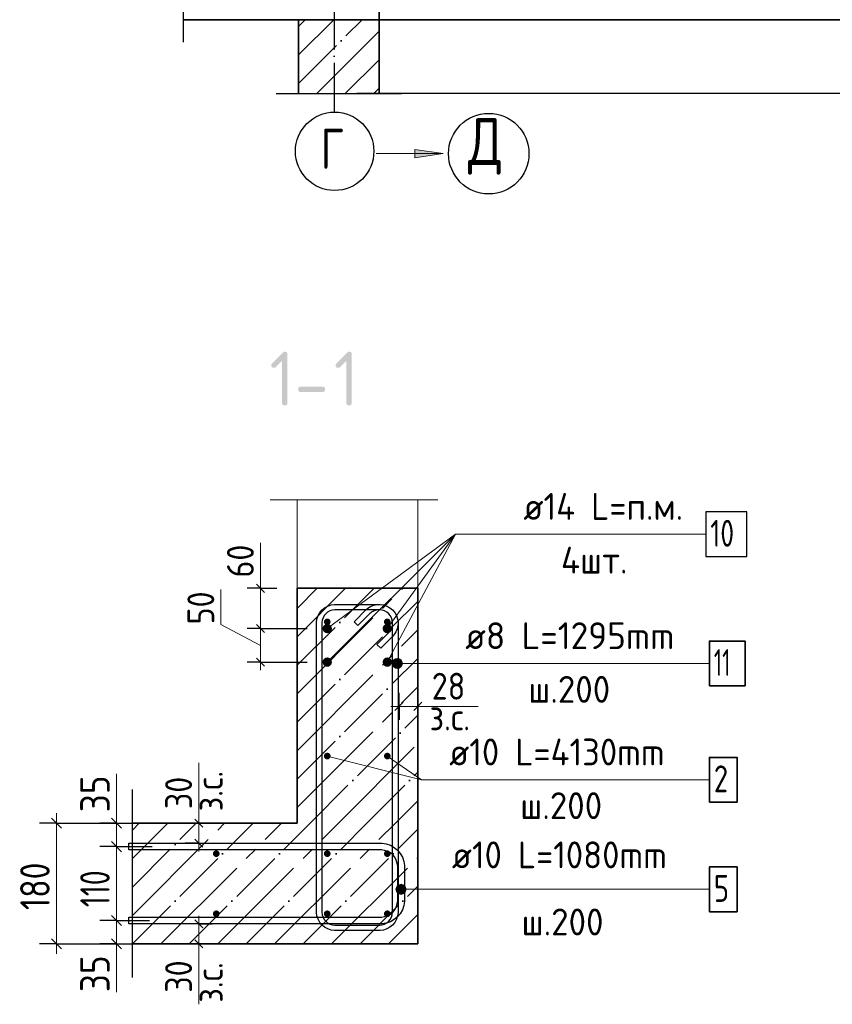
# Model space of a CAD drawing. Header units: millimetres. Extents: x -49773 to 2322955, y -3321 to 58485.
# Tile 251 of 256: x 1030308 to 1036367, y 32281 to 39618. Entities that reach past the tile are written whole.
import ezdxf

# ---------------------------------------------------------------- set-up
doc = ezdxf.new("R2010")
doc.units = ezdxf.units.MM
doc.linetypes.add('______11', pattern=[500, 400, -50, 0, -50])
doc.linetypes.add('______5', pattern=[1100, 800, -100, 100, -100])
for name, color, linetype, lineweight in [('Standard', 7, 'Continuous', 25), ('Арм.стержн. Арматура края', 96, 'Continuous', 35), ('Арм.стержн. вертикальными 1', 22, 'Continuous', 35), ('Арм.стержн. Доп. арматура', 180, 'Continuous', 35), ('Арм.стержн. Хомут', 240, 'Continuous', 35), ('Перекрытие_ общее', 7, 'Continuous', 35), ('Размерная линия_ общее', 7, 'Continuous', 13), ('Размерная линия_ общее_1', 7, 'Continuous', 13), ('Стена_ общее', 7, 'Continuous', 35)]:
    doc.layers.add(name, color=color, linetype=linetype, lineweight=lineweight)
doc.layers.add('Осевая линия_ общее', color=7, linetype='______5', lineweight=13, true_color=0xa0a0a0)
doc.styles.add('ISOCPEUR', font='txt')

msp = doc.modelspace()

# ---------------------------------------------------------------- hatches: boundary and pattern name
at = {"layer": 'Standard', "linetype": 'Continuous', "lineweight": 13, "transparency": 33554687}
msp.add_hatch(color=7, dxfattribs=at).paths.add_polyline_path([(1033255.4, 38589.8), (1033465.4, 38619.8), (1033255.4, 38649.8)])
at = {"layer": 'Standard', "linetype": 'Continuous', "lineweight": 35, "transparency": 33554687}
for points in [[(1032264.4, 37075.5), (1032218.4, 37029.4), (1032216.9, 37028), (1032215.4, 37026.9), (1032213.8, 37025.8), (1032212, 37025.1), (1032210.3, 37024.4), (1032208.4, 37024), (1032206.5, 37023.7), (1032204.5, 37023.7), (1032202, 37023.7), (1032199.8, 37024), (1032197.6, 37024.3), (1032195.7, 37024.9), (1032193.8, 37025.5), (1032192.3, 37026.5), (1032190.7, 37027.4), (1032189.5, 37028.7), (1032188.2, 37029.9), (1032187.3, 37031.5), (1032186.3, 37033), (1032185.7, 37034.9), (1032185.1, 37036.8), (1032184.8, 37039), (1032184.5, 37041.2), (1032184.5, 37043.7), (1032184.5, 37045.7), (1032184.8, 37047.6), (1032185.2, 37049.5), (1032185.9, 37051.2), (1032186.6, 37053), (1032187.7, 37054.6), (1032188.8, 37056.2), (1032190.2, 37057.6), (1032268.4, 37135.8), (1032270.4, 37137.7), (1032272.3, 37139.2), (1032274.3, 37140.7), (1032276.4, 37141.7), (1032278.4, 37142.7), (1032280.4, 37143.2), (1032282.4, 37143.6), (1032284.5, 37143.6), (1032287, 37143.6), (1032289.2, 37143.3), (1032291.4, 37143), (1032293.2, 37142.4), (1032295.1, 37141.8), (1032296.7, 37140.8), (1032298.2, 37139.9), (1032299.5, 37138.6), (1032300.7, 37137.4), (1032301.7, 37135.8), (1032302.6, 37134.3), (1032303.3, 37132.4), (1032303.9, 37130.5), (1032304.2, 37128.3), (1032304.5, 37126.1), (1032304.5, 37123.6), (1032304.5, 36763.6), (1032304.5, 36761.2), (1032304.2, 36759), (1032303.9, 36756.8), (1032303.3, 36754.9), (1032302.6, 36753), (1032301.7, 36751.5), (1032300.7, 36749.9), (1032299.5, 36748.7), (1032298.2, 36747.4), (1032296.7, 36746.5), (1032295.1, 36745.5), (1032293.2, 36744.9), (1032291.4, 36744.3), (1032289.2, 36744), (1032287, 36743.6), (1032284.5, 36743.6), (1032282, 36743.6), (1032279.8, 36744), (1032277.6, 36744.3), (1032275.7, 36744.9), (1032273.8, 36745.5), (1032272.3, 36746.5), (1032270.7, 36747.4), (1032269.4, 36748.7), (1032268.2, 36749.9), (1032267.2, 36751.5), (1032266.3, 36753), (1032265.7, 36754.9), (1032265.1, 36756.8), (1032264.7, 36759), (1032264.4, 36761.2), (1032264.4, 36763.6)], [(1032744.2, 37075.5), (1032698.2, 37029.4), (1032696.7, 37028), (1032695.1, 37026.9), (1032693.5, 37025.8), (1032691.8, 37025.1), (1032690.1, 37024.4), (1032688.2, 37024), (1032686.3, 37023.7), (1032684.2, 37023.7), (1032681.7, 37023.7), (1032679.6, 37024), (1032677.4, 37024.3), (1032675.5, 37024.9), (1032673.6, 37025.5), (1032672, 37026.5), (1032670.5, 37027.4), (1032669.2, 37028.7), (1032668, 37029.9), (1032667.1, 37031.5), (1032666.1, 37033), (1032665.5, 37034.9), (1032664.9, 37036.8), (1032664.5, 37039), (1032664.2, 37041.2), (1032664.2, 37043.7), (1032664.2, 37045.7), (1032664.6, 37047.6), (1032665, 37049.5), (1032665.7, 37051.2), (1032666.4, 37053), (1032667.5, 37054.6), (1032668.6, 37056.2), (1032670, 37057.6), (1032748.2, 37135.8), (1032750.1, 37137.7), (1032752.1, 37139.2), (1032754.1, 37140.7), (1032756.1, 37141.7), (1032758.1, 37142.7), (1032760.2, 37143.2), (1032762.2, 37143.6), (1032764.2, 37143.6), (1032766.8, 37143.6), (1032768.9, 37143.3), (1032771.1, 37143), (1032773, 37142.4), (1032774.9, 37141.8), (1032776.5, 37140.8), (1032778, 37139.9), (1032779.3, 37138.6), (1032780.5, 37137.4), (1032781.5, 37135.8), (1032782.4, 37134.3), (1032783, 37132.4), (1032783.7, 37130.5), (1032784, 37128.3), (1032784.3, 37126.1), (1032784.3, 37123.6), (1032784.3, 36763.6), (1032784.3, 36761.2), (1032784, 36759), (1032783.7, 36756.8), (1032783, 36754.9), (1032782.4, 36753), (1032781.5, 36751.5), (1032780.5, 36749.9), (1032779.3, 36748.7), (1032778, 36747.4), (1032776.5, 36746.5), (1032774.9, 36745.5), (1032773, 36744.9), (1032771.1, 36744.3), (1032768.9, 36744), (1032766.8, 36743.6), (1032764.2, 36743.6), (1032761.7, 36743.6), (1032759.6, 36744), (1032757.4, 36744.3), (1032755.5, 36744.9), (1032753.6, 36745.5), (1032752, 36746.5), (1032750.5, 36747.4), (1032749.2, 36748.7), (1032748, 36749.9), (1032747, 36751.5), (1032746.1, 36753), (1032745.5, 36754.9), (1032744.8, 36756.8), (1032744.5, 36759), (1032744.2, 36761.2), (1032744.2, 36763.6)], [(1032564.5, 36843.5), (1032404.6, 36843.5), (1032402.1, 36843.5), (1032399.9, 36843.8), (1032397.7, 36844.1), (1032395.8, 36844.7), (1032393.9, 36845.3), (1032392.4, 36846.3), (1032390.8, 36847.2), (1032389.6, 36848.5), (1032388.3, 36849.7), (1032387.4, 36851.3), (1032386.4, 36852.9), (1032385.8, 36854.7), (1032385.2, 36856.6), (1032384.9, 36858.8), (1032384.6, 36861), (1032384.6, 36863.5), (1032384.6, 36866), (1032384.9, 36868.2), (1032385.2, 36870.4), (1032385.8, 36872.3), (1032386.4, 36874.1), (1032387.4, 36875.7), (1032388.3, 36877.3), (1032389.6, 36878.5), (1032390.8, 36879.8), (1032392.4, 36880.7), (1032393.9, 36881.7), (1032395.8, 36882.3), (1032397.7, 36882.9), (1032399.9, 36883.2), (1032402.1, 36883.5), (1032404.6, 36883.5), (1032564.5, 36883.5), (1032567, 36883.5), (1032569.2, 36883.2), (1032571.4, 36882.9), (1032573.3, 36882.3), (1032575.1, 36881.7), (1032576.7, 36880.7), (1032578.3, 36879.8), (1032579.5, 36878.5), (1032580.8, 36877.3), (1032581.7, 36875.7), (1032582.6, 36874.1), (1032583.2, 36872.3), (1032583.9, 36870.4), (1032584.2, 36868.2), (1032584.5, 36866), (1032584.5, 36863.5), (1032584.5, 36861), (1032584.2, 36858.8), (1032583.9, 36856.6), (1032583.2, 36854.7), (1032582.6, 36852.9), (1032581.7, 36851.3), (1032580.8, 36849.7), (1032579.5, 36848.5), (1032578.3, 36847.2), (1032576.7, 36846.3), (1032575.1, 36845.3), (1032573.3, 36844.7), (1032571.4, 36844.1), (1032569.2, 36843.8), (1032567, 36843.5)]]:
    msp.add_hatch(color=7, dxfattribs=at).paths.add_polyline_path(points, flags=16)
at = {"layer": 'Арм.стержн. Арматура края', "linetype": 'Continuous', "lineweight": 13, "transparency": 33554687}
for points in [[(1033132.5, 33105.2), (1033132.5, 33169.7), (1033119, 33156.2)], [(1033151.3, 33100), (1033151.3, 33175), (1033132.5, 33169.7)], [(1033151.3, 33100), (1033132.5, 33169.7), (1033132.5, 33105.2)], [(1033170, 33105.2), (1033170, 33169.7), (1033151.3, 33175)], [(1033170, 33105.2), (1033151.3, 33175), (1033151.3, 33100)], [(1033183.5, 33118.7), (1033183.5, 33156.2), (1033170, 33169.7)], [(1033183.5, 33118.7), (1033170, 33169.7), (1033170, 33105.2)], [(1033119, 33118.7), (1033119, 33156.2), (1033113.8, 33137.5)], [(1033132.5, 33105.2), (1033119, 33156.2), (1033119, 33118.7)], [(1033183.5, 33156.2), (1033183.5, 33118.7), (1033188.8, 33137.5)]]:
    msp.add_hatch(color=7, dxfattribs=at).paths.add_polyline_path(points)
at = {"layer": 'Арм.стержн. вертикальными 1', "linetype": 'Continuous', "lineweight": 50, "transparency": 33554687}
for points in [[(1032626.3, 35130.5), (1032624.4, 35140.1), (1032619, 35148.2), (1032610.9, 35153.6), (1032601.3, 35155.5), (1032591.7, 35153.6), (1032583.6, 35148.2), (1032578.2, 35140.1), (1032576.3, 35130.5), (1032578.2, 35120.9), (1032583.6, 35112.8), (1032591.7, 35107.4), (1032601.3, 35105.5), (1032610.9, 35107.4), (1032619, 35112.8), (1032624.4, 35120.9)], [(1033073.9, 35130.5), (1033072, 35140.1), (1033066.6, 35148.2), (1033058.5, 35153.6), (1033048.9, 35155.5), (1033039.4, 35153.6), (1033031.3, 35148.2), (1033025.9, 35140.1), (1033023.9, 35130.5), (1033025.9, 35120.9), (1033031.3, 35112.8), (1033039.4, 35107.4), (1033048.9, 35105.5), (1033058.5, 35107.4), (1033066.6, 35112.8), (1033072, 35120.9)], [(1032626.3, 34130.5), (1032624.4, 34140.1), (1032619, 34148.2), (1032610.9, 34153.6), (1032601.3, 34155.5), (1032591.7, 34153.6), (1032583.6, 34148.2), (1032578.2, 34140.1), (1032576.3, 34130.5), (1032578.2, 34120.9), (1032583.6, 34112.8), (1032591.7, 34107.4), (1032601.3, 34105.5), (1032610.9, 34107.4), (1032619, 34112.8), (1032624.4, 34120.9)], [(1033073.9, 34130.5), (1033072, 34140.1), (1033066.6, 34148.2), (1033058.5, 34153.6), (1033048.9, 34155.5), (1033039.4, 34153.6), (1033031.3, 34148.2), (1033025.9, 34140.1), (1033023.9, 34130.5), (1033025.9, 34120.9), (1033031.3, 34112.8), (1033039.4, 34107.4), (1033048.9, 34105.5), (1033058.5, 34107.4), (1033066.6, 34112.8), (1033072, 34120.9)], [(1031798.8, 33403), (1031796.9, 33412.6), (1031791.5, 33420.7), (1031783.4, 33426.1), (1031773.8, 33428), (1031764.2, 33426.1), (1031756.1, 33420.7), (1031750.7, 33412.6), (1031748.8, 33403), (1031750.7, 33393.5), (1031756.1, 33385.4), (1031764.2, 33379.9), (1031773.8, 33378), (1031783.4, 33379.9), (1031791.5, 33385.4), (1031796.9, 33393.5)], [(1032626.3, 33403), (1032624.4, 33412.6), (1032619, 33420.7), (1032610.9, 33426.1), (1032601.3, 33428), (1032591.7, 33426.1), (1032583.6, 33420.7), (1032578.2, 33412.6), (1032576.3, 33403), (1032578.2, 33393.5), (1032583.6, 33385.4), (1032591.7, 33379.9), (1032601.3, 33378), (1032610.9, 33379.9), (1032619, 33385.4), (1032624.4, 33393.5)], [(1033073.9, 33403), (1033072, 33412.6), (1033066.6, 33420.7), (1033058.5, 33426.1), (1033048.9, 33428), (1033039.4, 33426.1), (1033031.3, 33420.7), (1033025.9, 33412.6), (1033023.9, 33403), (1033025.9, 33393.5), (1033031.3, 33385.4), (1033039.4, 33379.9), (1033048.9, 33378), (1033058.5, 33379.9), (1033066.6, 33385.4), (1033072, 33393.5)], [(1031798.8, 32955.4), (1031796.9, 32964.9), (1031791.5, 32973.1), (1031783.4, 32978.5), (1031773.8, 32980.4), (1031764.2, 32978.5), (1031756.1, 32973.1), (1031750.7, 32964.9), (1031748.8, 32955.4), (1031750.7, 32945.8), (1031756.1, 32937.7), (1031764.2, 32932.3), (1031773.8, 32930.4), (1031783.4, 32932.3), (1031791.5, 32937.7), (1031796.9, 32945.8)], [(1032626.3, 32955.4), (1032624.4, 32964.9), (1032619, 32973.1), (1032610.9, 32978.5), (1032601.3, 32980.4), (1032591.7, 32978.5), (1032583.6, 32973.1), (1032578.2, 32964.9), (1032576.3, 32955.4), (1032578.2, 32945.8), (1032583.6, 32937.7), (1032591.7, 32932.3), (1032601.3, 32930.4), (1032610.9, 32932.3), (1032619, 32937.7), (1032624.4, 32945.8)], [(1033073.9, 32955.4), (1033072, 32964.9), (1033066.6, 32973.1), (1033058.5, 32978.5), (1033048.9, 32980.4), (1033039.4, 32978.5), (1033031.3, 32973.1), (1033025.9, 32964.9), (1033023.9, 32955.4), (1033025.9, 32945.8), (1033031.3, 32937.7), (1033039.4, 32932.3), (1033048.9, 32930.4), (1033058.5, 32932.3), (1033066.6, 32937.7), (1033072, 32945.8)]]:
    msp.add_hatch(color=4, dxfattribs=at).paths.add_polyline_path(points)
at = {"layer": 'Арм.стержн. Доп. арматура', "linetype": 'Continuous', "lineweight": 50, "transparency": 33554687}
for points in [[(1032636.3, 35080.5), (1032633.6, 35093.9), (1032626, 35105.3), (1032614.7, 35112.9), (1032601.3, 35115.5), (1032587.9, 35112.9), (1032576.5, 35105.3), (1032569, 35093.9), (1032566.3, 35080.5), (1032569, 35067.1), (1032576.5, 35055.8), (1032587.9, 35048.2), (1032601.3, 35045.5), (1032614.7, 35048.2), (1032626, 35055.8), (1032633.6, 35067.1)], [(1033083.9, 35080.5), (1033081.3, 35093.9), (1033073.7, 35105.3), (1033062.3, 35112.9), (1033048.9, 35115.5), (1033035.6, 35112.9), (1033024.2, 35105.3), (1033016.6, 35093.9), (1033013.9, 35080.5), (1033016.6, 35067.1), (1033024.2, 35055.8), (1033035.6, 35048.2), (1033048.9, 35045.5), (1033062.3, 35048.2), (1033073.7, 35055.8), (1033081.3, 35067.1)], [(1032636.3, 34830.5), (1032633.6, 34843.9), (1032626, 34855.3), (1032614.7, 34862.8), (1032601.3, 34865.5), (1032587.9, 34862.8), (1032576.5, 34855.3), (1032569, 34843.9), (1032566.3, 34830.5), (1032569, 34817.1), (1032576.5, 34805.8), (1032587.9, 34798.2), (1032601.3, 34795.5), (1032614.7, 34798.2), (1032626, 34805.8), (1032633.6, 34817.1)], [(1033083.9, 34830.5), (1033081.3, 34843.9), (1033073.7, 34855.3), (1033062.3, 34862.8), (1033048.9, 34865.5), (1033035.6, 34862.8), (1033024.2, 34855.3), (1033016.6, 34843.9), (1033013.9, 34830.5), (1033016.6, 34817.1), (1033024.2, 34805.8), (1033035.6, 34798.2), (1033048.9, 34795.5), (1033062.3, 34798.2), (1033073.7, 34805.8), (1033081.3, 34817.1)]]:
    msp.add_hatch(color=7, dxfattribs=at).paths.add_polyline_path(points)
at = {"layer": 'Арм.стержн. Хомут', "linetype": 'Continuous', "lineweight": 13, "transparency": 33554687}
for points in [[(1033104.9, 34853), (1033123.6, 34783.3), (1033123.6, 34858.3)], [(1033123.6, 34858.3), (1033123.6, 34783.3), (1033142.4, 34788.5)], [(1033123.6, 34858.3), (1033142.4, 34788.5), (1033142.4, 34853)], [(1033091.4, 34802), (1033091.4, 34839.5), (1033086.1, 34820.8)], [(1033091.4, 34839.5), (1033104.9, 34788.5), (1033104.9, 34853)], [(1033091.4, 34839.5), (1033091.4, 34802), (1033104.9, 34788.5)], [(1033104.9, 34853), (1033104.9, 34788.5), (1033123.6, 34783.3)], [(1033142.4, 34853), (1033142.4, 34788.5), (1033155.9, 34802)], [(1033142.4, 34853), (1033155.9, 34802), (1033155.9, 34839.5)], [(1033155.9, 34839.5), (1033155.9, 34802), (1033161.1, 34820.8)]]:
    msp.add_hatch(color=7, dxfattribs=at).paths.add_polyline_path(points)

# ---------------------------------------------------------------- linework, layer by layer
at = {"layer": 'Standard', "color": 7, "linetype": 'Continuous', "lineweight": 25, "transparency": 33554687}
for p, q in [((1031526.2, 40384.7), (1031526.2, 39451.4)), ((1032220.6, 39067.3), (1033154, 39067.3)), ((1038487.3, 39067.3), (1032820.6, 39067.3)), ((1031147.9, 32480.5), (1031147.9, 33880.5))]:
    msp.add_line(p, q, dxfattribs=at)
at = {"layer": 'Standard', "color": 7, "linetype": 'Continuous', "lineweight": 35, "transparency": 33554687}
for p, q in [((1032987.3, 39618), (1032987.3, 40218)), ((1031526.2, 39618), (1032387.3, 39618)), ((1032387.3, 39618), (1032387.3, 39067.3)), ((1032987.3, 39067.3), (1032987.3, 39618)), ((1032376.3, 35380.5), (1032376.3, 33630.5)), ((1033276.3, 35380.5), (1032376.3, 35380.5)), ((1033276.3, 33630.5), (1033276.3, 35380.5)), ((1032376.3, 33630.5), (1031147.9, 33630.5)), ((1033276.3, 32730.5), (1033276.3, 33630.5)), ((1031147.9, 32730.5), (1033276.3, 32730.5))]:
    msp.add_line(p, q, dxfattribs=at)
at = {"layer": 'Standard', "color": 253, "linetype": '______11', "lineweight": 35, "true_color": 0xababab, "transparency": 33554687}
for p, q in [((1032387.3, 39567.8), (1032437.6, 39618)), ((1032387.3, 39143.5), (1032861.9, 39618)), ((1032735.4, 39067.3), (1032987.3, 39319.2)), ((1032376.3, 34806.9), (1032949.9, 35380.5)), ((1032376.3, 35231.2), (1032525.6, 35380.5)), ((1032376.3, 34382.7), (1033276.3, 35282.7)), ((1032376.3, 33958.4), (1033276.3, 34858.4)), ((1032472.7, 33630.5), (1033276.3, 34434.1)), ((1032896.9, 33630.5), (1033276.3, 34009.9)), ((1031147.9, 33578.5), (1031199.9, 33630.5)), ((1031147.9, 33154.2), (1031624.1, 33630.5)), ((1031148.4, 32730.5), (1032048.4, 33630.5)), ((1031572.7, 32730.5), (1032472.7, 33630.5)), ((1031996.9, 32730.5), (1032896.9, 33630.5)), ((1032421.2, 32730.5), (1033276.3, 33585.6)), ((1032845.5, 32730.5), (1033276.3, 33161.3)), ((1033269.7, 32730.5), (1033276.3, 32737.1))]:
    msp.add_line(p, q, dxfattribs=at)
at = {"layer": 'Standard', "color": 253, "linetype": '______5', "lineweight": 35, "true_color": 0xababab, "transparency": 33554687}
for p, q in [((1032387.3, 39355.6), (1032649.7, 39618)), ((1032523.2, 39067.3), (1032987.3, 39531.4)), ((1032947.5, 39067.3), (1032987.3, 39107.1)), ((1032376.3, 34594.8), (1033162, 35380.5)), ((1032376.3, 35019.1), (1032737.7, 35380.5)), ((1032376.3, 34170.5), (1033276.3, 35070.5)), ((1032376.3, 33746.3), (1033276.3, 34646.3)), ((1032684.8, 33630.5), (1033276.3, 34222)), ((1033109.1, 33630.5), (1033276.3, 33797.7)), ((1031147.9, 33366.4), (1031412, 33630.5)), ((1031147.9, 32942.1), (1031836.3, 33630.5)), ((1031360.5, 32730.5), (1032260.5, 33630.5)), ((1031784.8, 32730.5), (1032684.8, 33630.5)), ((1032209.1, 32730.5), (1033109, 33630.5)), ((1032633.3, 32730.5), (1033276.3, 33373.5)), ((1033057.6, 32730.5), (1033276.3, 32949.2))]:
    msp.add_line(p, q, dxfattribs=at)
at = {"layer": 'Standard', "color": 7, "linetype": 'Continuous', "lineweight": 13, "transparency": 33554687}
for p, q in [((1032965.4, 38619.8), (1033465.4, 38619.8)), ((1033255.4, 38619.8), (1033240.4, 38619.8)), ((1033465.4, 38619.8), (1033255.4, 38649.8)), ((1033255.4, 38649.8), (1033255.4, 38589.8)), ((1033255.4, 38589.8), (1033465.4, 38619.8)), ((1033465.4, 38619.8), (1033465.4, 38619.8)), ((1033465.4, 38619.8), (1033465.4, 38619.8)), ((1033465.4, 38619.8), (1033465.4, 38619.8)), ((1032176.3, 36039.2), (1033426.3, 36039.2)), ((1033276.3, 34500.9), (1033726.3, 34500.9)), ((1032601.3, 34130.5), (1033303.6, 33954.1)), ((1031642.9, 33630.5), (1031642.9, 34080.5)), ((1031642.9, 32730.5), (1031642.9, 32280.5))]:
    msp.add_line(p, q, dxfattribs=at)
msp.add_lwpolyline([(1032376.3, 35380.5), (1033276.3, 35380.5), (1033276.3, 36039.2), (1032376.3, 36039.2), (1032376.3, 35380.5)], dxfattribs=at)
at = {"layer": 'Standard', "color": 7, "linetype": 'Continuous', "lineweight": 25, "transparency": 33554687}
msp.add_circle((1033805.4, 38619.8), 300, dxfattribs=at)
at = {"layer": 'Арм.стержн. Арматура края', "color": 7, "linetype": 'Continuous', "lineweight": 13, "transparency": 33554687}
for p, q in [((1033151.3, 33175), (1033151.3, 33175)), ((1033113.8, 33137.5), (1033113.8, 33137.5)), ((1033430.3, 33137.5), (1033151.3, 33137.5)), ((1033151.3, 33100), (1033151.3, 33100)), ((1033188.8, 33137.5), (1033188.8, 33137.5)), ((1033430.3, 33137.5), (1035450.3, 33137.5))]:
    msp.add_line(p, q, dxfattribs=at)
at = {"layer": 'Арм.стержн. Арматура края', "color": 4, "linetype": 'Continuous', "lineweight": 25, "transparency": 33554687}
msp.add_lwpolyline([(1031122.9, 32930.5), (1033006.1, 32930.5), (1033028.7, 32933.7), (1033051.6, 32941.2), (1033072.5, 32952.9), (1033089.6, 32967.2), (1033103.9, 32984.3), (1033115.6, 33005.2), (1033123.1, 33028.1), (1033126.3, 33050.7), (1033126.3, 33310.3), (1033123.1, 33332.9), (1033115.6, 33355.8), (1033103.9, 33376.8), (1033089.6, 33393.8), (1033072.5, 33408.1), (1033051.6, 33419.8), (1033028.7, 33427.4), (1033006.1, 33430.5), (1031122.9, 33430.5), (1031122.9, 33480.5), (1033009.6, 33480.5), (1033040.1, 33476.3), (1033071.8, 33465.8), (1033101, 33449.4), (1033125.1, 33429.3), (1033145.2, 33405.3), (1033161.6, 33376), (1033172, 33344.3), (1033176.3, 33313.8), (1033176.3, 33047.2), (1033172, 33016.7), (1033161.6, 32985), (1033145.2, 32955.8), (1033125.1, 32931.7), (1033101, 32911.6), (1033071.8, 32895.2), (1033040.1, 32884.8), (1033009.6, 32880.5), (1031122.9, 32880.5), (1031122.9, 32930.5)], dxfattribs=at)
at = {"layer": 'Арм.стержн. Арматура края', "color": 7, "linetype": 'Continuous', "lineweight": 35, "transparency": 33554687}
msp.add_lwpolyline([(1035450.3, 32970.8), (1035657, 32970.8), (1035657, 33304.1), (1035450.3, 33304.1), (1035450.3, 32970.8)], dxfattribs=at)
at = {"layer": 'Арм.стержн. Арматура края', "color": 7, "linetype": 'Continuous', "lineweight": 13, "transparency": 33554687}
msp.add_circle((1033151.3, 33137.5), 37.5, dxfattribs=at)
at = {"layer": 'Арм.стержн. вертикальными 1', "color": 7, "linetype": 'Continuous', "lineweight": 13, "transparency": 33554687}
for q in [(1033048.9, 34130.5), (1035450.3, 33954.1)]:
    msp.add_line((1033303.6, 33954.1), q, dxfattribs=at)
at = {"layer": 'Арм.стержн. вертикальными 1', "color": 7, "linetype": 'Continuous', "lineweight": 35, "transparency": 33554687}
msp.add_lwpolyline([(1035450.3, 33787.5), (1035657, 33787.5), (1035657, 34120.8), (1035450.3, 34120.8), (1035450.3, 33787.5)], dxfattribs=at)
at = {"layer": 'Арм.стержн. Доп. арматура', "color": 7, "linetype": 'Continuous', "lineweight": 13, "transparency": 33554687}
for q in [(1032601.3, 35080.5), (1032601.3, 34830.5), (1033048.9, 35080.5), (1033048.9, 34830.5), (1035423.7, 35784.1)]:
    msp.add_line((1033557, 35784.1), q, dxfattribs=at)
at = {"layer": 'Арм.стержн. Доп. арматура', "color": 7, "linetype": 'Continuous', "lineweight": 25, "transparency": 33554687}
msp.add_lwpolyline([(1035423.7, 35617.4), (1035730.3, 35617.4), (1035730.3, 35950.7), (1035423.7, 35950.7), (1035423.7, 35617.4)], dxfattribs=at)
at = {"layer": 'Арм.стержн. Хомут', "color": 7, "linetype": 'Continuous', "lineweight": 13, "transparency": 33554687}
for p, q in [((1033123.6, 34858.3), (1033123.6, 34858.3)), ((1033086.1, 34820.8), (1033086.1, 34820.8)), ((1033123.6, 34820.8), (1035450.3, 34820.8)), ((1033123.6, 34820.8), (1033123.6, 34820.8)), ((1033123.6, 34783.3), (1033123.6, 34783.3)), ((1033161.1, 34820.8), (1033161.1, 34820.8))]:
    msp.add_line(p, q, dxfattribs=at)
at = {"layer": 'Арм.стержн. Хомут', "color": 40, "linetype": 'Continuous', "lineweight": 25, "transparency": 33554687}
msp.add_lwpolyline([(1032971.7, 34961.9), (1033061, 35051.2), (1033067.2, 35058.3), (1033072.7, 35065.9), (1033077.4, 35073.9), (1033081.3, 35082.3), (1033084.4, 35090.9), (1033086.8, 35099.9), (1033088.3, 35109.2), (1033088.9, 35118.6), (1033088.9, 35124.4), (1033086.4, 35142.4), (1033080.4, 35160.7), (1033071, 35177.5), (1033059.6, 35191.2), (1033046, 35202.6), (1033029.2, 35212), (1033010.9, 35218), (1032992.8, 35220.5), (1032657.4, 35220.5), (1032639.4, 35218), (1032621.1, 35212), (1032604.3, 35202.6), (1032590.6, 35191.2), (1032579.2, 35177.5), (1032569.8, 35160.7), (1032563.8, 35142.4), (1032561.3, 35124.4), (1032561.3, 32966.5), (1032563.8, 32948.5), (1032569.8, 32930.1), (1032579.2, 32913.4), (1032590.6, 32899.7), (1032604.3, 32888.3), (1032621.1, 32878.9), (1032639.4, 32872.9), (1032657.4, 32870.4), (1032992.8, 32870.4), (1033010.9, 32872.9), (1033029.2, 32878.9), (1033046, 32888.3), (1033059.6, 32899.7), (1033071, 32913.4), (1033080.4, 32930.1), (1033086.4, 32948.5), (1033088.9, 32966.5), (1033088.9, 35124.4), (1033086.4, 35142.4), (1033080.4, 35160.7), (1033071, 35177.5), (1033059.6, 35191.2), (1033046, 35202.6), (1033029.2, 35212), (1033010.9, 35218), (1032992.8, 35220.5), (1032987, 35220.5), (1032977.6, 35219.9), (1032968.4, 35218.4), (1032959.3, 35216), (1032950.7, 35212.9), (1032942.4, 35209), (1032934.3, 35204.2), (1032926.7, 35198.8), (1032919.6, 35192.6), (1032830.3, 35103.3), (1032802, 35131.6), (1032892.3, 35221.9), (1032901.8, 35230.1), (1032912.4, 35237.8), (1032923.7, 35244.4), (1032935.4, 35249.9), (1032947.5, 35254.3), (1032960.1, 35257.5), (1032973, 35259.6), (1032985.6, 35260.5), (1032995.6, 35260.5), (1033020, 35257.1), (1033045.4, 35248.7), (1033068.7, 35235.7), (1033088, 35219.6), (1033104.1, 35200.3), (1033117.2, 35176.9), (1033125.5, 35151.5), (1033128.9, 35127.1), (1033128.9, 32963.8), (1033125.5, 32939.4), (1033117.2, 32914), (1033104.1, 32890.6), (1033088, 32871.3), (1033068.7, 32855.2), (1033045.4, 32842.1), (1033020, 32833.8), (1032995.6, 32830.4), (1032654.7, 32830.4), (1032630.3, 32833.8), (1032604.9, 32842.1), (1032581.5, 32855.2), (1032562.2, 32871.3), (1032546.2, 32890.6), (1032533.1, 32914), (1032524.7, 32939.4), (1032521.3, 32963.8), (1032521.3, 35127.1), (1032524.7, 35151.5), (1032533.1, 35176.9), (1032546.2, 35200.3), (1032562.2, 35219.6), (1032581.5, 35235.7), (1032604.9, 35248.7), (1032630.3, 35257.1), (1032654.7, 35260.5), (1032995.6, 35260.5), (1033020, 35257.1), (1033045.4, 35248.7), (1033068.7, 35235.7), (1033088, 35219.6), (1033104.1, 35200.3), (1033117.2, 35176.9), (1033125.5, 35151.5), (1033128.9, 35127.1), (1033128.9, 35117.2), (1033128.1, 35104.6), (1033126, 35091.7), (1033122.7, 35079), (1033118.3, 35066.9), (1033112.8, 35055.3), (1033106.2, 35044), (1033098.6, 35033.4), (1033090.3, 35023.9), (1033000, 34933.6), (1032971.7, 34961.9)], dxfattribs=at)
at = {"layer": 'Арм.стержн. Хомут', "color": 7, "linetype": 'Continuous', "lineweight": 35, "transparency": 33554687}
msp.add_lwpolyline([(1035450.3, 34654.1), (1035717, 34654.1), (1035717, 34987.5), (1035450.3, 34987.5), (1035450.3, 34654.1)], dxfattribs=at)
at = {"layer": 'Арм.стержн. Хомут', "color": 7, "linetype": 'Continuous', "lineweight": 13, "transparency": 33554687}
msp.add_circle((1033123.6, 34820.8), 37.5, dxfattribs=at)
at = {"layer": 'Осевая линия_ общее', "color": 253, "linetype": '______11', "lineweight": -3, "true_color": 0xa0a0a0, "transparency": 33554687}
msp.add_line((1032654, 54299), (1032654, 38932.7), dxfattribs=at)
at = {"layer": 'Осевая линия_ общее', "color": 7, "linetype": 'Continuous', "lineweight": 25, "transparency": 33554687}
msp.add_circle((1032656.4, 38637.3), 292.4, dxfattribs=at)
at = {"layer": 'Перекрытие_ общее', "color": 7, "linetype": 'Continuous', "lineweight": 13, "transparency": 33554687}
msp.add_line((1032387.3, 39618), (1032987.3, 39618), dxfattribs=at)
at = {"layer": 'Перекрытие_ общее', "color": 7, "linetype": 'Continuous', "lineweight": 25, "transparency": 33554687}
msp.add_line((1032987.3, 39618), (1038320.6, 39618), dxfattribs=at)
at = {"layer": 'Размерная линия_ общее', "color": 7, "linetype": 'Continuous', "lineweight": 13, "transparency": 33554687}
for p, q in [((1031029.4, 33711.5), (1031029.4, 33997.5)), ((1030581.8, 33630.5), (1030581.8, 33705.5)), ((1031029.3, 33543), (1031029.4, 33711.5)), ((1031029.3, 33630.5), (1031029.3, 33705.5)), ((1031029.3, 33455.5), (1031029.3, 33630.5)), ((1031029.3, 32905.5), (1031029.3, 33455.5)), ((1031029.3, 32730.5), (1031029.3, 32905.5)), ((1031029.3, 32818), (1031028.9, 32657)), ((1030581.8, 32730.5), (1030581.8, 32655.5)), ((1031029.3, 32730.5), (1031029.3, 32655.5)), ((1031028.9, 32657), (1031028.9, 32371.1))]:
    msp.add_line(p, q, dxfattribs=at)
at = {"layer": 'Размерная линия_ общее', "color": 253, "linetype": 'Continuous', "lineweight": -3, "true_color": 0xa0a0a0, "transparency": 33554687}
for p, q in [((1030581.8, 33630.5), (1030456.8, 33630.5)), ((1030581.8, 33630.5), (1030706.8, 33630.5)), ((1030581.8, 33630.5), (1031297.3, 33630.5)), ((1031029.3, 33630.5), (1030904.3, 33630.5)), ((1031029.3, 33630.5), (1031154.3, 33630.5)), ((1031029.3, 33630.5), (1031325.1, 33630.5)), ((1031029.3, 33455.5), (1030904.3, 33455.5)), ((1031029.3, 33455.5), (1031154.3, 33455.5)), ((1031029.3, 33455.5), (1031295.7, 33455.5)), ((1031029.3, 32905.5), (1030904.3, 32905.5)), ((1031029.3, 32905.5), (1031154.3, 32905.5)), ((1031029.3, 32905.5), (1031275.2, 32905.5)), ((1030581.8, 32730.5), (1030456.8, 32730.5)), ((1030581.8, 32730.5), (1030706.8, 32730.5)), ((1030581.8, 32730.5), (1031265, 32730.5)), ((1031029.3, 32730.5), (1030904.3, 32730.5)), ((1031029.3, 32730.5), (1031154.3, 32730.5)), ((1031029.3, 32730.5), (1031365, 32730.5))]:
    msp.add_line(p, q, dxfattribs=at)
at = {"layer": 'Размерная линия_ общее', "color": 7, "linetype": 'Continuous', "lineweight": 25, "transparency": 33554687}
for p, q in [((1030619.3, 33593), (1030544.3, 33668)), ((1031066.8, 33593), (1030991.8, 33668)), ((1031066.8, 33418), (1030991.8, 33493)), ((1031066.8, 32868), (1030991.8, 32943)), ((1030619.3, 32693), (1030544.3, 32768)), ((1031066.8, 32693), (1030991.8, 32768))]:
    msp.add_line(p, q, dxfattribs=at)
at = {"layer": 'Размерная линия_ общее', "color": 7, "linetype": 'Continuous', "lineweight": 13, "transparency": 33554687}
msp.add_lwpolyline([(1030581.8, 32730.5), (1030581.8, 32902.5), (1030581.8, 32902.5), (1030581.8, 33630.5)], dxfattribs=at)
at = {"layer": 'Размерная линия_ общее_1', "color": 7, "linetype": 'Continuous', "lineweight": 13, "transparency": 33554687}
for p, q in [((1032103.6, 35460.7), (1032103.6, 35720.7)), ((1032103.6, 35230.5), (1032103.6, 35460.7)), ((1032103.6, 35380.5), (1032103.6, 35440.5)), ((1031808.7, 35111.3), (1031808.7, 35371.3)), ((1032103.6, 34955.5), (1031808.7, 35111.3)), ((1032103.6, 34830.5), (1032103.6, 35080.5)), ((1032103.6, 34830.5), (1032103.6, 34770.5)), ((1033136.3, 34500.9), (1033076.3, 34500.9)), ((1033136.3, 34500.9), (1033276.3, 34500.9)), ((1033276.3, 34500.9), (1033336.3, 34500.9)), ((1031642.9, 33630.5), (1031642.9, 33690.5)), ((1031642.9, 33480.5), (1031642.9, 33630.5)), ((1031642.9, 33480.5), (1031642.9, 33420.5)), ((1031642.9, 32880.5), (1031642.9, 32940.5)), ((1031642.9, 32880.5), (1031642.9, 32730.5)), ((1031642.9, 32730.5), (1031642.9, 32670.5))]:
    msp.add_line(p, q, dxfattribs=at)
at = {"layer": 'Размерная линия_ общее_1', "color": 253, "linetype": 'Continuous', "lineweight": -3, "true_color": 0xa0a0a0, "transparency": 33554687}
for p, q in [((1032103.6, 35380.5), (1032003.6, 35380.5)), ((1032103.6, 35380.5), (1032203.6, 35380.5)), ((1032103.6, 35380.5), (1032226.3, 35380.5)), ((1032103.6, 35080.5), (1032003.6, 35080.5)), ((1032103.6, 35080.5), (1032203.6, 35080.5)), ((1032103.6, 35080.5), (1032451.3, 35080.5)), ((1032103.6, 34830.5), (1032003.6, 34830.5)), ((1032103.6, 34830.5), (1032203.6, 34830.5)), ((1032103.6, 34830.5), (1032451.3, 34830.5)), ((1033136.3, 34500.9), (1033136.3, 34600.9)), ((1033276.3, 34500.9), (1033276.3, 34600.9)), ((1033136.3, 34500.9), (1033136.3, 34400.9)), ((1033136.3, 34500.9), (1033136.3, 34500.9)), ((1033276.3, 34500.9), (1033276.3, 34400.9)), ((1033276.3, 34500.9), (1033276.3, 34500.9)), ((1031642.9, 33630.5), (1031542.9, 33630.5)), ((1031642.9, 33630.5), (1031742.9, 33630.5)), ((1031642.9, 33480.5), (1031542.9, 33480.5)), ((1031642.9, 33480.5), (1031742.9, 33480.5)), ((1031642.9, 32880.5), (1031542.9, 32880.5)), ((1031642.9, 32880.5), (1031742.9, 32880.5)), ((1031642.9, 32730.5), (1031542.9, 32730.5)), ((1031642.9, 32730.5), (1031742.9, 32730.5))]:
    msp.add_line(p, q, dxfattribs=at)
at = {"layer": 'Размерная линия_ общее_1', "color": 7, "linetype": 'Continuous', "lineweight": 25, "transparency": 33554687}
for p, q in [((1032133.6, 35350.5), (1032073.6, 35410.5)), ((1032133.6, 35050.5), (1032073.6, 35110.5)), ((1032133.6, 34800.5), (1032073.6, 34860.5)), ((1033106.3, 34470.9), (1033166.3, 34530.9)), ((1033246.3, 34470.9), (1033306.3, 34530.9)), ((1031672.9, 33600.5), (1031612.9, 33660.5)), ((1031672.9, 33450.5), (1031612.9, 33510.5)), ((1031612.9, 32910.5), (1031672.9, 32850.5)), ((1031612.9, 32760.5), (1031672.9, 32700.5))]:
    msp.add_line(p, q, dxfattribs=at)
at = {"layer": 'Размерная линия_ общее_1', "color": 7, "linetype": 'Continuous', "lineweight": 13, "transparency": 33554687}
msp.add_lwpolyline([(1032103.6, 35080.5), (1032103.6, 35180.5), (1032103.6, 35180.5), (1032103.6, 35380.5)], dxfattribs=at)
at = {"layer": 'Стена_ общее', "color": 7, "linetype": 'Continuous', "lineweight": 35, "transparency": 33554687}
msp.add_line((1032987.3, 39618), (1032387.3, 39618), dxfattribs=at)
at = {"layer": 'Стена_ общее', "color": 7, "linetype": 'Continuous', "lineweight": 25, "transparency": 33554687}
msp.add_line((1038320.6, 39618), (1032987.3, 39618), dxfattribs=at)

# ---------------------------------------------------------------- texts
at = {"layer": 'Standard', "color": 7, "linetype": 'Continuous', "lineweight": 35, "transparency": 33554687, "insert": (1033649.8, 38463.3), "char_height": 350, "width": 458.088, "attachment_point": 7, "style": 'ISOCPEUR'}
msp.add_mtext('\\W0.82;Д', dxfattribs=at)
at = {"layer": 'Арм.стержн. Арматура края', "color": 7, "linetype": 'Continuous', "lineweight": 25, "transparency": 33554687, "char_height": 200, "attachment_point": 7, "style": 'ISOCPEUR'}
for s, insert, width in [('\\W0.94;ø10 L=1080mm ', (1033530.3, 33294.1), 1913.071), ('\\W0.78;5', (1035483.6, 33044.1), 217.601), ('\\W0.95;ш.200 ', (1034050.3, 32794.1), 874.662)]:
    msp.add_mtext(s, dxfattribs=dict(at, insert=insert, width=width))
at = {"layer": 'Арм.стержн. вертикальными 1', "color": 7, "linetype": 'Continuous', "lineweight": 25, "transparency": 33554687, "char_height": 200, "attachment_point": 7, "style": 'ISOCPEUR'}
for s, insert, width in [('\\W0.94;ø10 L=4130mm ', (1033510.3, 34060.8), 1933.181), ('\\W0.78;2', (1035483.6, 33860.8), 217.601), ('\\W0.95;ш.200 ', (1034040.3, 33660.8), 874.662)]:
    msp.add_mtext(s, dxfattribs=dict(at, insert=insert, width=width))
at = {"layer": 'Арм.стержн. Доп. арматура', "color": 7, "linetype": 'Continuous', "lineweight": 25, "transparency": 33554687, "char_height": 200, "attachment_point": 7, "style": 'ISOCPEUR'}
for s, insert, width in [('\\W0.94;ø14 L=п.м.', (1034063.7, 35890.7), 1353.352), ('\\W0.75;10', (1035457, 35690.7), 314.859), ('\\W0.95;4шт. ', (1034343.7, 35490.7), 794.387)]:
    msp.add_mtext(s, dxfattribs=dict(at, insert=insert, width=width))
at = {"layer": 'Арм.стержн. Хомут', "color": 7, "linetype": 'Continuous', "lineweight": 25, "transparency": 33554687, "char_height": 200, "attachment_point": 7, "style": 'ISOCPEUR'}
for s, insert, width in [('\\W0.96;ø8 L=1295mm ', (1033630.3, 34927.5), 1814.81), ('\\W0.62;11', (1035483.6, 34727.5), 262.5), ('\\W0.95;ш.200 ', (1034100.3, 34527.5), 874.675)]:
    msp.add_mtext(s, dxfattribs=dict(at, insert=insert, width=width))
at = {"layer": 'Осевая линия_ общее', "color": 7, "linetype": 'Continuous', "lineweight": 25, "transparency": 33554687, "insert": (1032551.4, 38506.8), "char_height": 300, "width": 326.407, "attachment_point": 7, "style": 'ISOCPEUR'}
msp.add_mtext('\\W0.78;Г', dxfattribs=at)
at = {"layer": 'Размерная линия_ общее', "color": 7, "linetype": 'Continuous', "lineweight": 25, "transparency": 33554687, "char_height": 220, "attachment_point": 7, "rotation": 90, "style": 'ISOCPEUR'}
for s, insert, width in [('\\W0.87;35', (1030979.4, 33711.5), 403.932), ('\\W0.83;180', (1030531.8, 32982.5), 508.571), ('\\W0.74;110', (1030979.3, 33004.5), 455.155), ('\\W0.87;35', (1030978.9, 32371.1), 403.924)]:
    msp.add_mtext(s, dxfattribs=dict(at, insert=insert, width=width))
at = {"layer": 'Размерная линия_ общее_1', "color": 7, "linetype": 'Continuous', "lineweight": 18, "transparency": 33554687, "char_height": 200, "attachment_point": 7, "rotation": 90, "style": 'ISOCPEUR'}
for s, insert, width in [('\\W0.87;60', (1032053.6, 35460.7), 367.21), ('\\W0.87;50', (1031758.7, 35111.3), 367.21), ('\\W0.90;з.с.', (1031821.6, 33718.5), 459.942), ('\\W0.87;30', (1031592.9, 33734.6), 367.21), ('\\W0.90;з.с.', (1031821.6, 32292.6), 459.949), ('\\W0.87;30', (1031592.9, 32366.4), 367.21)]:
    msp.add_mtext(s, dxfattribs=dict(at, insert=insert, width=width))
at = {"layer": 'Размерная линия_ общее_1', "color": 7, "linetype": 'Continuous', "lineweight": 18, "transparency": 33554687, "char_height": 200, "attachment_point": 7, "style": 'ISOCPEUR'}
for s, insert, width in [('\\W0.87;28', (1033380.4, 34550.9), 367.202), ('\\W0.90;з.с.', (1033364.2, 34322.2), 459.957)]:
    msp.add_mtext(s, dxfattribs=dict(at, insert=insert, width=width))

doc.saveas('drawing.dxf')
